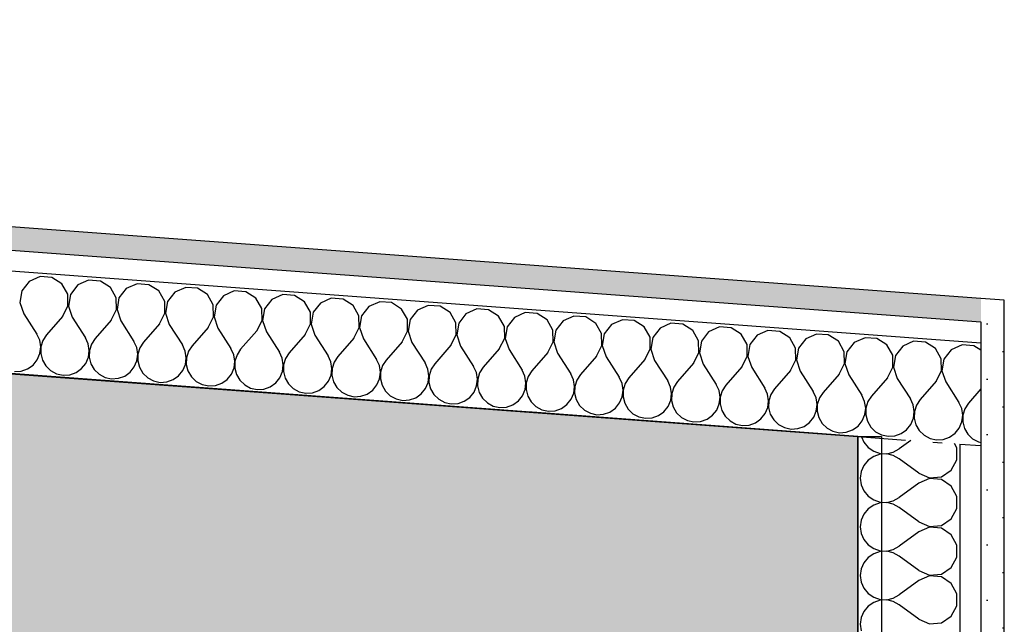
# Model space of a CAD drawing. Extents: x -12025 to 39812, y -28775 to 12.
# Tile 88 of 90: x 30685 to 32227, y -3675 to -2728. Entities that reach past the tile are written whole.
import ezdxf

# ---------------------------------------------------------------- set-up
doc = ezdxf.new("R2010")
doc.units = 0
doc.header["$MEASUREMENT"] = 0
doc.linetypes.add('Čerchovaná S', pattern=[175, 75, -42.5, 15, -42.5])
doc.layers.add('OÚ Dukovany půdorys podklad 1NP', color=7, linetype='Continuous')
pattern_1 = [(0, (0, 0), (0, 86.60254), [0, -50]), (0, (25, 43.3), (0, 86.60254), [0, -50])]

msp = doc.modelspace()

# ---------------------------------------------------------------- hatches: boundary and pattern name
at = {"layer": 'OÚ Dukovany půdorys podklad 1NP', "linetype": 'Continuous'}
h = msp.add_hatch(dxfattribs=at)
h.set_pattern_fill('OMÍTKA_01', color=21, style=0, pattern_type=2)
h.set_pattern_definition(pattern_1)
edge = h.paths.add_edge_path()
edge.add_spline(control_points=[(26292.6, -2728.3), (26292.6, -2728.3), (26289.7, -2764.7), (26289.7, -2764.7)], knot_values=[0, 0, 0, 0, 1, 1, 1, 1], degree=3, periodic=0)
edge.add_spline(control_points=[(26289.7, -2764.7), (26289.7, -2764.7), (32190.2, -3201.5), (32190.2, -3201.5)], knot_values=[0, 0, 0, 0, 1, 1, 1, 1], degree=3, periodic=0)
edge.add_spline(control_points=[(32190.2, -3201.5), (32190.2, -3201.5), (32190.2, -3164.8), (32190.2, -3164.8)], knot_values=[0, 0, 0, 0, 1, 1, 1, 1], degree=3, periodic=0)
edge.add_spline(control_points=[(32190.2, -3164.8), (32190.2, -3164.8), (26292.6, -2728.3), (26292.6, -2728.3)], knot_values=[0, 0, 0, 0, 1, 1, 1, 1], degree=3, periodic=0)
edge.add_spline(control_points=[(26292.6, -2728.3), (26292.6, -2728.3), (26292.6, -2728.3), (26292.6, -2728.3)], knot_values=[0, 0, 0, 0, 1, 1, 1, 1], degree=3, periodic=0)
h = msp.add_hatch(dxfattribs=at)
h.set_pattern_fill('OMÍTKA_01', color=21, style=0, pattern_type=2)
h.set_pattern_definition(pattern_1)
edge = h.paths.add_edge_path()
edge.add_spline(control_points=[(32190.2, -3164.8), (32190.2, -3164.8), (32190.2, -3201.5), (32190.2, -3201.5)], knot_values=[0, 0, 0, 0, 1, 1, 1, 1], degree=3, periodic=0)
edge.add_spline(control_points=[(32190.2, -3201.5), (32190.2, -3201.5), (32226.8, -3167.5), (32226.8, -3167.5)], knot_values=[0, 0, 0, 0, 1, 1, 1, 1], degree=3, periodic=0)
edge.add_spline(control_points=[(32226.8, -3167.5), (32226.8, -3167.5), (32190.2, -3164.8), (32190.2, -3164.8)], knot_values=[0, 0, 0, 0, 1, 1, 1, 1], degree=3, periodic=0)
edge.add_spline(control_points=[(32190.2, -3164.8), (32190.2, -3164.8), (32190.2, -3164.8), (32190.2, -3164.8)], knot_values=[0, 0, 0, 0, 1, 1, 1, 1], degree=3, periodic=0)
h = msp.add_hatch(dxfattribs=at)
h.set_pattern_fill('OMÍTKA_01', color=21, style=0, pattern_type=2)
h.set_pattern_definition(pattern_1)
edge = h.paths.add_edge_path()
edge.add_spline(control_points=[(32190.2, -3201.5), (32190.2, -3201.5), (32226.8, -3204.2), (32226.8, -3204.2)], knot_values=[0, 0, 0, 0, 1, 1, 1, 1], degree=3, periodic=0)
edge.add_spline(control_points=[(32226.8, -3204.2), (32226.8, -3204.2), (32226.8, -3167.5), (32226.8, -3167.5)], knot_values=[0, 0, 0, 0, 1, 1, 1, 1], degree=3, periodic=0)
edge.add_spline(control_points=[(32226.8, -3167.5), (32226.8, -3167.5), (32190.2, -3201.5), (32190.2, -3201.5)], knot_values=[0, 0, 0, 0, 1, 1, 1, 1], degree=3, periodic=0)
edge.add_spline(control_points=[(32190.2, -3201.5), (32190.2, -3201.5), (32190.2, -3201.5), (32190.2, -3201.5)], knot_values=[0, 0, 0, 0, 1, 1, 1, 1], degree=3, periodic=0)
h = msp.add_hatch(dxfattribs=at)
h.set_pattern_fill('OMÍTKA_01', color=21, style=0, pattern_type=2)
h.set_pattern_definition(pattern_1)
edge = h.paths.add_edge_path()
edge.add_spline(control_points=[(32190.2, -3201.5), (32190.2, -3201.5), (32190.2, -4641.1), (32190.2, -4641.1)], knot_values=[0, 0, 0, 0, 1, 1, 1, 1], degree=3, periodic=0)
edge.add_spline(control_points=[(32190.2, -4641.1), (32190.2, -4641.1), (32226.8, -4641.1), (32226.8, -4641.1)], knot_values=[0, 0, 0, 0, 1, 1, 1, 1], degree=3, periodic=0)
edge.add_spline(control_points=[(32226.8, -4641.1), (32226.8, -4641.1), (32226.8, -3204.2), (32226.8, -3204.2)], knot_values=[0, 0, 0, 0, 1, 1, 1, 1], degree=3, periodic=0)
edge.add_spline(control_points=[(32226.8, -3204.2), (32226.8, -3204.2), (32190.2, -3201.5), (32190.2, -3201.5)], knot_values=[0, 0, 0, 0, 1, 1, 1, 1], degree=3, periodic=0)
edge.add_spline(control_points=[(32190.2, -3201.5), (32190.2, -3201.5), (32190.2, -3201.5), (32190.2, -3201.5)], knot_values=[0, 0, 0, 0, 1, 1, 1, 1], degree=3, periodic=0)

# ---------------------------------------------------------------- linework, layer by layer
at = {"layer": 'OÚ Dukovany půdorys podklad 1NP', "color": 1, "linetype": 'Continuous'}
for p, q in [((32190.2, -3164.8), (26292.6, -2728.3)), ((32190.2, -3234.6), (25979.6, -2774.8)), ((26289.7, -2764.7), (32190.2, -3201.5)), ((25966.8, -2934.3), (31997.5, -3380.7)), ((32226.8, -3167.5), (32190.2, -3164.8)), ((32226.8, -4641.1), (32226.8, -3167.5)), ((32190.2, -3201.5), (32190.2, -4641.1)), ((31997.5, -3380.7), (31997.5, -4111.5)), ((32157.2, -3392.6), (32190.2, -3395)), ((32157.5, -4641.1), (32157.5, -3392.6))]:
    msp.add_line(p, q, dxfattribs=at)
at = {"layer": 'OÚ Dukovany půdorys podklad 1NP', "color": 7, "linetype": 'Continuous'}
for p, q in [((31997.5, -3380.7), (26370.7, -2963.7)), ((31997.7, -3989.8), (31997.5, -3380.7))]:
    msp.add_line(p, q, dxfattribs=at)
at = {"layer": 'OÚ Dukovany půdorys podklad 1NP', "color": 21, "linetype": 'Continuous'}
for p, q in [((30700, -3138), (30688.7, -3152.7)), ((30717, -3130.5), (30700, -3138)), ((30735.5, -3131.8), (30717, -3130.5)), ((30751.2, -3141.8), (30735.5, -3131.8)), ((30760.3, -3158), (30751.2, -3141.8)), ((30776, -3143.6), (30764.6, -3158.3)), ((30793, -3136.1), (30776, -3143.6)), ((30811.5, -3137.5), (30793, -3136.1)), ((30827.2, -3147.4), (30811.5, -3137.5)), ((30869, -3141.7), (30852, -3149.3)), ((30887.5, -3143.1), (30869, -3141.7)), ((30903.1, -3153), (30887.5, -3143.1)), ((30688.7, -3152.7), (30685.5, -3171)), ((30760.7, -3176.5), (30760.3, -3158)), ((30764.6, -3158.3), (30761.5, -3176.6)), ((30836.3, -3163.6), (30827.2, -3147.4)), ((30852, -3149.3), (30840.6, -3163.9)), ((30912.2, -3169.2), (30903.1, -3153)), ((30928, -3154.9), (30916.6, -3169.5)), ((30945, -3147.3), (30928, -3154.9)), ((30963.5, -3148.7), (30945, -3147.3)), ((30979.1, -3158.7), (30963.5, -3148.7)), ((30988.2, -3174.8), (30979.1, -3158.7)), ((31020.9, -3153), (31004, -3160.5)), ((31039.4, -3154.3), (31020.9, -3153)), ((31055.1, -3164.3), (31039.4, -3154.3)), ((31096.9, -3158.6), (31080, -3166.1)), ((31115.4, -3160), (31096.9, -3158.6)), ((31131.1, -3169.9), (31115.4, -3160)), ((30685.5, -3171), (30691.4, -3188.5)), ((30836.6, -3182.1), (30836.3, -3163.6)), ((30840.6, -3163.9), (30837.5, -3182.2)), ((30912.6, -3187.8), (30912.2, -3169.2)), ((30916.6, -3169.5), (30913.5, -3187.8)), ((30988.6, -3193.4), (30988.2, -3174.8)), ((30992.6, -3175.2), (30989.5, -3193.5)), ((31004, -3160.5), (30992.6, -3175.2)), ((31064.2, -3180.5), (31055.1, -3164.3)), ((31080, -3166.1), (31068.6, -3180.8)), ((31140.2, -3186.1), (31131.1, -3169.9)), ((31155.9, -3171.8), (31144.6, -3186.4)), ((31172.9, -3164.2), (31155.9, -3171.8)), ((31191.4, -3165.6), (31172.9, -3164.2)), ((31207.1, -3175.5), (31191.4, -3165.6)), ((31216.2, -3191.7), (31207.1, -3175.5)), ((31248.9, -3169.8), (31231.9, -3177.4)), ((31267.4, -3171.2), (31248.9, -3169.8)), ((31283.1, -3181.2), (31267.4, -3171.2)), ((31324.9, -3175.5), (31307.9, -3183)), ((31343.4, -3176.8), (31324.9, -3175.5)), ((30691.4, -3188.5), (30712, -3220.6)), ((30752.2, -3193), (30760.7, -3176.5)), ((30761.5, -3176.6), (30767.4, -3194.2)), ((30828.2, -3198.7), (30836.6, -3182.1)), ((30837.5, -3182.2), (30843.4, -3199.8)), ((30904.2, -3204.3), (30912.6, -3187.8)), ((30913.5, -3187.8), (30919.4, -3205.4)), ((31064.6, -3199), (31064.2, -3180.5)), ((31068.6, -3180.8), (31065.5, -3199.1)), ((31140.6, -3204.6), (31140.2, -3186.1)), ((31144.6, -3186.4), (31141.4, -3204.7)), ((31231.9, -3177.4), (31220.5, -3192)), ((31292.2, -3197.3), (31283.1, -3181.2)), ((31307.9, -3183), (31296.5, -3197.7)), ((31359, -3186.8), (31343.4, -3176.8)), ((31368.1, -3203), (31359, -3186.8)), ((31383.9, -3188.6), (31372.5, -3203.3)), ((31400.8, -3181.1), (31383.9, -3188.6)), ((31419.4, -3182.5), (31400.8, -3181.1)), ((31435, -3192.4), (31419.4, -3182.5)), ((31476.8, -3186.7), (31459.9, -3194.3)), ((31495.3, -3188.1), (31476.8, -3186.7)), ((31511, -3198), (31495.3, -3188.1)), ((30752.2, -3193), (30727.2, -3221.8)), ((30767.4, -3194.2), (30788, -3226.3)), ((30828.2, -3198.7), (30803.2, -3227.4)), ((30843.4, -3199.8), (30864, -3231.9)), ((30904.2, -3204.3), (30879.2, -3233)), ((30919.4, -3205.4), (30939.9, -3237.5)), ((30980.2, -3209.9), (30988.6, -3193.4)), ((30989.5, -3193.5), (30995.4, -3211)), ((31056.2, -3215.5), (31064.6, -3199)), ((31065.5, -3199.1), (31071.4, -3216.7)), ((31132.1, -3221.2), (31140.6, -3204.6)), ((31141.4, -3204.7), (31147.3, -3222.3)), ((31216.6, -3210.3), (31216.2, -3191.7)), ((31220.5, -3192), (31217.4, -3210.3)), ((31292.5, -3215.9), (31292.2, -3197.3)), ((31296.5, -3197.7), (31293.4, -3216)), ((31368.5, -3221.5), (31368.1, -3203)), ((31372.5, -3203.3), (31369.4, -3221.6)), ((31444.1, -3208.6), (31435, -3192.4)), ((31459.9, -3194.3), (31448.5, -3208.9)), ((31520.1, -3214.2), (31511, -3198)), ((31535.9, -3199.9), (31524.5, -3214.5)), ((31552.8, -3192.3), (31535.9, -3199.9)), ((31571.3, -3193.7), (31552.8, -3192.3)), ((31587, -3203.7), (31571.3, -3193.7)), ((31596.1, -3219.8), (31587, -3203.7)), ((31611.8, -3205.5), (31600.5, -3220.2)), ((31628.8, -3198), (31611.8, -3205.5)), ((31647.3, -3199.3), (31628.8, -3198)), ((31663, -3209.3), (31647.3, -3199.3)), ((31704.8, -3203.6), (31687.8, -3211.1)), ((31723.3, -3205), (31704.8, -3203.6)), ((31738.9, -3214.9), (31723.3, -3205)), ((30716.4, -3230.2), (30712, -3220.6)), ((30727.2, -3221.8), (30721.4, -3230.6)), ((30980.2, -3209.9), (30955.1, -3238.6)), ((30995.4, -3211), (31015.9, -3243.1)), ((31056.2, -3215.5), (31031.1, -3244.3)), ((31071.4, -3216.7), (31091.9, -3248.8)), ((31132.1, -3221.2), (31107.1, -3249.9)), ((31208.1, -3226.8), (31216.6, -3210.3)), ((31217.4, -3210.3), (31223.3, -3227.9)), ((31284.1, -3232.4), (31292.5, -3215.9)), ((31293.4, -3216), (31299.3, -3233.5)), ((31360.1, -3238), (31368.5, -3221.5)), ((31369.4, -3221.6), (31375.3, -3239.2)), ((31444.5, -3227.1), (31444.1, -3208.6)), ((31448.5, -3208.9), (31445.4, -3227.2)), ((31520.5, -3232.8), (31520.1, -3214.2)), ((31524.5, -3214.5), (31521.4, -3232.8)), ((31596.5, -3238.4), (31596.1, -3219.8)), ((31600.5, -3220.2), (31597.3, -3238.4)), ((31672.1, -3225.5), (31663, -3209.3)), ((31687.8, -3211.1), (31676.4, -3225.8)), ((31748.1, -3231.1), (31738.9, -3214.9)), ((31763.8, -3216.8), (31752.4, -3231.4)), ((31780.8, -3209.2), (31763.8, -3216.8)), ((31799.3, -3210.6), (31780.8, -3209.2)), ((31814.9, -3220.5), (31799.3, -3210.6)), ((31824, -3236.7), (31814.9, -3220.5)), ((31856.7, -3214.8), (31839.8, -3222.4)), ((31875.2, -3216.2), (31856.7, -3214.8)), ((31890.9, -3226.2), (31875.2, -3216.2)), ((31932.7, -3220.5), (31915.8, -3228)), ((31951.2, -3221.8), (31932.7, -3220.5)), ((31966.9, -3231.8), (31951.2, -3221.8)), ((30718, -3240.6), (30716.4, -3230.2)), ((30721.4, -3230.6), (30718.3, -3240.6)), ((30792.4, -3235.8), (30788, -3226.3)), ((30794, -3246.2), (30792.4, -3235.8)), ((30797.4, -3236.2), (30794.3, -3246.2)), ((30803.2, -3227.4), (30797.4, -3236.2)), ((30868.4, -3241.4), (30864, -3231.9)), ((30879.2, -3233), (30873.4, -3241.8)), ((31147.3, -3222.3), (31167.9, -3254.4)), ((31208.1, -3226.8), (31183.1, -3255.5)), ((31223.3, -3227.9), (31243.9, -3260)), ((31284.1, -3232.4), (31259.1, -3261.1)), ((31299.3, -3233.5), (31319.9, -3265.6)), ((31436.1, -3243.7), (31444.5, -3227.1)), ((31445.4, -3227.2), (31451.3, -3244.8)), ((31512.1, -3249.3), (31520.5, -3232.8)), ((31521.4, -3232.8), (31527.3, -3250.4)), ((31672.5, -3244), (31672.1, -3225.5)), ((31676.4, -3225.8), (31673.3, -3244.1)), ((31748.4, -3249.6), (31748.1, -3231.1)), ((31752.4, -3231.4), (31749.3, -3249.7)), ((31824.4, -3255.3), (31824, -3236.7)), ((31828.4, -3237), (31825.3, -3255.3)), ((31839.8, -3222.4), (31828.4, -3237)), ((31900, -3242.3), (31890.9, -3226.2)), ((31915.8, -3228), (31904.4, -3242.7)), ((31976, -3248), (31966.9, -3231.8)), ((31991.7, -3233.6), (31980.4, -3248.3)), ((32008.7, -3226.1), (31991.7, -3233.6)), ((32027.2, -3227.5), (32008.7, -3226.1)), ((32042.9, -3237.4), (32027.2, -3227.5)), ((32052, -3253.6), (32042.9, -3237.4)), ((32084.7, -3231.7), (32067.7, -3239.2)), ((32103.2, -3233.1), (32084.7, -3231.7)), ((32118.9, -3243), (32103.2, -3233.1)), ((32160.7, -3237.3), (32143.7, -3244.9)), ((32179.2, -3238.7), (32160.7, -3237.3)), ((30712.6, -3260.7), (30716.7, -3251)), ((30716.7, -3251), (30718, -3240.6)), ((30718.3, -3240.6), (30718, -3251.1)), ((30718, -3251.1), (30720.7, -3261.3)), ((30792.7, -3256.6), (30794, -3246.2)), ((30794.3, -3246.2), (30794, -3256.7)), ((30870, -3251.8), (30868.4, -3241.4)), ((30868.7, -3262.2), (30870, -3251.8)), ((30870.3, -3251.8), (30870, -3262.3)), ((30873.4, -3241.8), (30870.3, -3251.8)), ((30944.3, -3247.1), (30939.9, -3237.5)), ((30946, -3257.4), (30944.3, -3247.1)), ((30949.4, -3247.4), (30946.3, -3257.5)), ((30955.1, -3238.6), (30949.4, -3247.4)), ((31020.3, -3252.7), (31015.9, -3243.1)), ((31021.9, -3263.1), (31020.3, -3252.7)), ((31031.1, -3244.3), (31025.4, -3253)), ((31096.3, -3258.3), (31091.9, -3248.8)), ((31107.1, -3249.9), (31101.4, -3258.7)), ((31360.1, -3238), (31335.1, -3266.8)), ((31375.3, -3239.2), (31395.8, -3271.2)), ((31436.1, -3243.7), (31411, -3272.4)), ((31451.3, -3244.8), (31471.8, -3276.9)), ((31512.1, -3249.3), (31487, -3278)), ((31527.3, -3250.4), (31547.8, -3282.5)), ((31588, -3254.9), (31596.5, -3238.4)), ((31597.3, -3238.4), (31603.2, -3256)), ((31664, -3260.5), (31672.5, -3244)), ((31673.3, -3244.1), (31679.2, -3261.7)), ((31740, -3266.2), (31748.4, -3249.6)), ((31749.3, -3249.7), (31755.2, -3267.3)), ((31900.4, -3260.9), (31900, -3242.3)), ((31904.4, -3242.7), (31901.3, -3260.9)), ((31976.4, -3266.5), (31976, -3248)), ((31980.4, -3248.3), (31977.3, -3266.6)), ((32067.7, -3239.2), (32056.3, -3253.9)), ((32128, -3259.2), (32118.9, -3243)), ((32143.7, -3244.9), (32132.3, -3259.5)), ((32190.2, -3245.7), (32179.2, -3238.7)), ((30706.1, -3268.9), (30712.6, -3260.7)), ((30720.7, -3261.3), (30726, -3270.4)), ((30782, -3274.5), (30788.6, -3266.3)), ((30788.6, -3266.3), (30792.7, -3256.6)), ((30794, -3256.7), (30796.6, -3266.9)), ((30796.6, -3266.9), (30801.9, -3276)), ((30864.6, -3271.9), (30868.7, -3262.2)), ((30870, -3262.3), (30872.6, -3272.5)), ((30940.6, -3277.6), (30944.7, -3267.9)), ((30944.7, -3267.9), (30946, -3257.4)), ((30946.3, -3257.5), (30946, -3268)), ((30946, -3268), (30948.6, -3278.1)), ((31020.7, -3273.5), (31021.9, -3263.1)), ((31022.2, -3263.1), (31022, -3273.6)), ((31025.4, -3253), (31022.2, -3263.1)), ((31097.9, -3268.7), (31096.3, -3258.3)), ((31101.4, -3258.7), (31098.2, -3268.7)), ((31172.3, -3263.9), (31167.9, -3254.4)), ((31173.9, -3274.3), (31172.3, -3263.9)), ((31177.3, -3264.3), (31174.2, -3274.3)), ((31183.1, -3255.5), (31177.3, -3264.3)), ((31248.3, -3269.5), (31243.9, -3260)), ((31259.1, -3261.1), (31253.3, -3269.9)), ((31324.2, -3275.2), (31319.9, -3265.6)), ((31335.1, -3266.8), (31329.3, -3275.5)), ((31588, -3254.9), (31563, -3283.6)), ((31603.2, -3256), (31623.8, -3288.1)), ((31664, -3260.5), (31639, -3289.2)), ((31679.2, -3261.7), (31699.8, -3293.7)), ((31740, -3266.2), (31715, -3294.9)), ((31755.2, -3267.3), (31775.8, -3299.4)), ((31816, -3271.8), (31824.4, -3255.3)), ((31825.3, -3255.3), (31831.2, -3272.9)), ((31892, -3277.4), (31900.4, -3260.9)), ((31901.3, -3260.9), (31907.2, -3278.5)), ((31968, -3283), (31976.4, -3266.5)), ((31977.3, -3266.6), (31983.2, -3284.2)), ((32052.4, -3272.1), (32052, -3253.6)), ((32056.3, -3253.9), (32053.2, -3272.2)), ((32128.3, -3277.8), (32128, -3259.2)), ((32132.3, -3259.5), (32129.2, -3277.8)), ((30677.1, -3279.2), (30687.6, -3278.5)), ((30687.6, -3278.5), (30697.5, -3275)), ((30697.5, -3275), (30706.1, -3268.9)), ((30726, -3270.4), (30733.5, -3277.6)), ((30733.5, -3277.6), (30742.8, -3282.6)), ((30742.8, -3282.6), (30753.1, -3284.8)), ((30763.6, -3284.1), (30773.5, -3280.6)), ((30773.5, -3280.6), (30782, -3274.5)), ((30801.9, -3276), (30809.5, -3283.3)), ((30809.5, -3283.3), (30818.8, -3288.2)), ((30849.5, -3286.2), (30858, -3280.1)), ((30858, -3280.1), (30864.6, -3271.9)), ((30872.6, -3272.5), (30877.9, -3281.6)), ((30877.9, -3281.6), (30885.5, -3288.9)), ((30934, -3285.8), (30940.6, -3277.6)), ((30948.6, -3278.1), (30953.9, -3287.2)), ((31010, -3291.4), (31016.6, -3283.2)), ((31016.6, -3283.2), (31020.7, -3273.5)), ((31022, -3273.6), (31024.6, -3283.8)), ((31092.5, -3288.8), (31096.6, -3279.1)), ((31096.6, -3279.1), (31097.9, -3268.7)), ((31098.2, -3268.7), (31098, -3279.2)), ((31098, -3279.2), (31100.6, -3289.4)), ((31172.6, -3284.7), (31173.9, -3274.3)), ((31174.2, -3274.3), (31173.9, -3284.8)), ((31249.9, -3279.9), (31248.3, -3269.5)), ((31248.6, -3290.4), (31249.9, -3279.9)), ((31250.2, -3280), (31249.9, -3290.5)), ((31253.3, -3269.9), (31250.2, -3280)), ((31325.9, -3285.6), (31324.2, -3275.2)), ((31329.3, -3275.5), (31326.2, -3285.6)), ((31400.2, -3280.8), (31395.8, -3271.2)), ((31401.8, -3291.2), (31400.2, -3280.8)), ((31405.3, -3281.2), (31402.2, -3291.2)), ((31411, -3272.4), (31405.3, -3281.2)), ((31476.2, -3286.4), (31471.8, -3276.9)), ((31487, -3278), (31481.3, -3286.8)), ((31552.2, -3292), (31547.8, -3282.5)), ((31563, -3283.6), (31557.2, -3292.4)), ((31816, -3271.8), (31790.9, -3300.5)), ((31831.2, -3272.9), (31851.7, -3305)), ((31892, -3277.4), (31866.9, -3306.1)), ((31907.2, -3278.5), (31927.7, -3310.6)), ((31968, -3283), (31942.9, -3311.7)), ((32043.9, -3288.7), (32052.4, -3272.1)), ((32053.2, -3272.2), (32059.1, -3289.8)), ((32119.9, -3294.3), (32128.3, -3277.8)), ((32129.2, -3277.8), (32135.1, -3295.4)), ((30753.1, -3284.8), (30763.6, -3284.1)), ((30818.8, -3288.2), (30829.1, -3290.4)), ((30829.1, -3290.4), (30839.6, -3289.7)), ((30839.6, -3289.7), (30849.5, -3286.2)), ((30885.5, -3288.9), (30894.8, -3293.8)), ((30894.8, -3293.8), (30905, -3296)), ((30905, -3296), (30915.5, -3295.4)), ((30915.5, -3295.4), (30925.4, -3291.8)), ((30925.4, -3291.8), (30934, -3285.8)), ((30953.9, -3287.2), (30961.5, -3294.5)), ((30961.5, -3294.5), (30970.8, -3299.4)), ((30991.5, -3301), (31001.4, -3297.5)), ((31001.4, -3297.5), (31010, -3291.4)), ((31024.6, -3283.8), (31029.9, -3292.8)), ((31029.9, -3292.8), (31037.5, -3300.1)), ((31077.4, -3303.1), (31086, -3297)), ((31086, -3297), (31092.5, -3288.8)), ((31100.6, -3289.4), (31105.9, -3298.5)), ((31105.9, -3298.5), (31113.4, -3305.8)), ((31162, -3302.6), (31168.5, -3294.4)), ((31168.5, -3294.4), (31172.6, -3284.7)), ((31173.9, -3284.8), (31176.6, -3295)), ((31176.6, -3295), (31181.9, -3304.1)), ((31244.5, -3300.1), (31248.6, -3290.4)), ((31249.9, -3290.5), (31252.5, -3300.6)), ((31320.5, -3305.7), (31324.6, -3296)), ((31324.6, -3296), (31325.9, -3285.6)), ((31326.2, -3285.6), (31325.9, -3296.1)), ((31325.9, -3296.1), (31328.5, -3306.3)), ((31400.6, -3301.6), (31401.8, -3291.2)), ((31402.2, -3291.2), (31401.9, -3301.7)), ((31477.8, -3296.8), (31476.2, -3286.4)), ((31476.5, -3307.2), (31477.8, -3296.8)), ((31478.1, -3296.8), (31477.9, -3307.3)), ((31481.3, -3286.8), (31478.1, -3296.8)), ((31553.8, -3302.4), (31552.2, -3292)), ((31557.2, -3292.4), (31554.1, -3302.5)), ((31628.2, -3297.7), (31623.8, -3288.1)), ((31629.8, -3308.1), (31628.2, -3297.7)), ((31633.2, -3298), (31630.1, -3308.1)), ((31639, -3289.2), (31633.2, -3298)), ((31704.2, -3303.3), (31699.8, -3293.7)), ((31715, -3294.9), (31709.2, -3303.7)), ((31983.2, -3284.2), (32003.7, -3316.2)), ((32043.9, -3288.7), (32018.9, -3317.4)), ((32059.1, -3289.8), (32079.7, -3321.9)), ((32119.9, -3294.3), (32094.9, -3323)), ((32135.1, -3295.4), (32155.7, -3327.5)), ((30970.8, -3299.4), (30981, -3301.7)), ((30981, -3301.7), (30991.5, -3301)), ((31037.5, -3300.1), (31046.7, -3305.1)), ((31046.7, -3305.1), (31057, -3307.3)), ((31057, -3307.3), (31067.5, -3306.6)), ((31067.5, -3306.6), (31077.4, -3303.1)), ((31113.4, -3305.8), (31122.7, -3310.7)), ((31122.7, -3310.7), (31133, -3312.9)), ((31133, -3312.9), (31143.5, -3312.2)), ((31143.5, -3312.2), (31153.4, -3308.7)), ((31153.4, -3308.7), (31162, -3302.6)), ((31181.9, -3304.1), (31189.4, -3311.4)), ((31189.4, -3311.4), (31198.7, -3316.3)), ((31219.5, -3317.9), (31229.4, -3314.3)), ((31229.4, -3314.3), (31237.9, -3308.3)), ((31237.9, -3308.3), (31244.5, -3300.1)), ((31252.5, -3300.6), (31257.8, -3309.7)), ((31257.8, -3309.7), (31265.4, -3317)), ((31305.4, -3320), (31313.9, -3313.9)), ((31313.9, -3313.9), (31320.5, -3305.7)), ((31328.5, -3306.3), (31333.8, -3315.3)), ((31389.9, -3319.5), (31396.5, -3311.3)), ((31396.5, -3311.3), (31400.6, -3301.6)), ((31401.9, -3301.7), (31404.5, -3311.9)), ((31404.5, -3311.9), (31409.8, -3321)), ((31472.5, -3316.9), (31476.5, -3307.2)), ((31477.9, -3307.3), (31480.5, -3317.5)), ((31548.4, -3322.5), (31552.5, -3312.9)), ((31552.5, -3312.9), (31553.8, -3302.4)), ((31554.1, -3302.5), (31553.9, -3313)), ((31553.9, -3313), (31556.5, -3323.1)), ((31628.5, -3318.5), (31629.8, -3308.1)), ((31630.1, -3308.1), (31629.8, -3318.6)), ((31705.8, -3313.7), (31704.2, -3303.3)), ((31704.5, -3324.1), (31705.8, -3313.7)), ((31706.1, -3313.7), (31705.8, -3324.2)), ((31709.2, -3303.7), (31706.1, -3313.7)), ((31780.1, -3308.9), (31775.8, -3299.4)), ((31781.8, -3319.3), (31780.1, -3308.9)), ((31785.2, -3309.3), (31782.1, -3319.3)), ((31790.9, -3300.5), (31785.2, -3309.3)), ((31856.1, -3314.5), (31851.7, -3305)), ((31857.7, -3324.9), (31856.1, -3314.5)), ((31866.9, -3306.1), (31861.2, -3314.9)), ((31932.1, -3320.2), (31927.7, -3310.6)), ((31942.9, -3311.7), (31937.2, -3320.5)), ((32190.2, -3306.4), (32170.9, -3328.6)), ((31198.7, -3316.3), (31209, -3318.5)), ((31209, -3318.5), (31219.5, -3317.9)), ((31265.4, -3317), (31274.7, -3321.9)), ((31274.7, -3321.9), (31285, -3324.2)), ((31285, -3324.2), (31295.5, -3323.5)), ((31295.5, -3323.5), (31305.4, -3320)), ((31333.8, -3315.3), (31341.4, -3322.6)), ((31341.4, -3322.6), (31350.7, -3327.6)), ((31350.7, -3327.6), (31360.9, -3329.8)), ((31360.9, -3329.8), (31371.4, -3329.1)), ((31371.4, -3329.1), (31381.3, -3325.6)), ((31381.3, -3325.6), (31389.9, -3319.5)), ((31409.8, -3321), (31417.4, -3328.3)), ((31417.4, -3328.3), (31426.7, -3333.2)), ((31457.3, -3331.2), (31465.9, -3325.1)), ((31465.9, -3325.1), (31472.5, -3316.9)), ((31480.5, -3317.5), (31485.8, -3326.6)), ((31485.8, -3326.6), (31493.4, -3333.9)), ((31541.9, -3330.7), (31548.4, -3322.5)), ((31556.5, -3323.1), (31561.8, -3332.2)), ((31617.9, -3336.4), (31624.4, -3328.2)), ((31624.4, -3328.2), (31628.5, -3318.5)), ((31629.8, -3318.6), (31632.4, -3328.8)), ((31632.4, -3328.8), (31637.7, -3337.8)), ((31700.4, -3333.8), (31704.5, -3324.1)), ((31705.8, -3324.2), (31708.4, -3334.4)), ((31776.4, -3339.4), (31780.5, -3329.7)), ((31780.5, -3329.7), (31781.8, -3319.3)), ((31782.1, -3319.3), (31781.8, -3329.8)), ((31781.8, -3329.8), (31784.4, -3340)), ((31856.5, -3335.4), (31857.7, -3324.9)), ((31858, -3325), (31857.8, -3335.5)), ((31861.2, -3314.9), (31858, -3325)), ((31933.7, -3330.6), (31932.1, -3320.2)), ((31937.2, -3320.5), (31934, -3330.6)), ((32008.1, -3325.8), (32003.7, -3316.2)), ((32009.7, -3336.2), (32008.1, -3325.8)), ((32013.1, -3326.2), (32010, -3336.2)), ((32018.9, -3317.4), (32013.1, -3326.2)), ((32084.1, -3331.4), (32079.7, -3321.9)), ((32094.9, -3323), (32089.1, -3331.8)), ((32160.1, -3337), (32155.7, -3327.5)), ((32170.9, -3328.6), (32165.1, -3337.4)), ((31426.7, -3333.2), (31436.9, -3335.4)), ((31436.9, -3335.4), (31447.4, -3334.7)), ((31447.4, -3334.7), (31457.3, -3331.2)), ((31493.4, -3333.9), (31502.6, -3338.8)), ((31502.6, -3338.8), (31512.9, -3341)), ((31512.9, -3341), (31523.4, -3340.4)), ((31523.4, -3340.4), (31533.3, -3336.8)), ((31533.3, -3336.8), (31541.9, -3330.7)), ((31561.8, -3332.2), (31569.3, -3339.5)), ((31569.3, -3339.5), (31578.6, -3344.4)), ((31578.6, -3344.4), (31588.9, -3346.7)), ((31599.4, -3346), (31609.3, -3342.5)), ((31609.3, -3342.5), (31617.9, -3336.4)), ((31637.7, -3337.8), (31645.3, -3345.1)), ((31645.3, -3345.1), (31654.6, -3350.1)), ((31685.3, -3348.1), (31693.8, -3342)), ((31693.8, -3342), (31700.4, -3333.8)), ((31708.4, -3334.4), (31713.7, -3343.5)), ((31713.7, -3343.5), (31721.3, -3350.8)), ((31769.8, -3347.6), (31776.4, -3339.4)), ((31784.4, -3340), (31789.7, -3349.1)), ((31845.8, -3353.2), (31852.4, -3345)), ((31852.4, -3345), (31856.5, -3335.4)), ((31857.8, -3335.5), (31860.4, -3345.6)), ((31928.4, -3350.7), (31932.4, -3341)), ((31932.4, -3341), (31933.7, -3330.6)), ((31934, -3330.6), (31933.8, -3341.1)), ((31933.8, -3341.1), (31936.4, -3351.3)), ((32008.4, -3346.6), (32009.7, -3336.2)), ((32010, -3336.2), (32009.7, -3346.7)), ((32085.7, -3341.8), (32084.1, -3331.4)), ((32084.4, -3352.2), (32085.7, -3341.8)), ((32086, -3341.8), (32085.7, -3352.3)), ((32089.1, -3331.8), (32086, -3341.8)), ((32161.7, -3347.4), (32160.1, -3337)), ((32165.1, -3337.4), (32162, -3347.5)), ((31588.9, -3346.7), (31599.4, -3346)), ((31654.6, -3350.1), (31664.9, -3352.3)), ((31664.9, -3352.3), (31675.4, -3351.6)), ((31675.4, -3351.6), (31685.3, -3348.1)), ((31721.3, -3350.8), (31730.6, -3355.7)), ((31730.6, -3355.7), (31740.9, -3357.9)), ((31740.9, -3357.9), (31751.3, -3357.2)), ((31751.3, -3357.2), (31761.3, -3353.7)), ((31761.3, -3353.7), (31769.8, -3347.6)), ((31789.7, -3349.1), (31797.3, -3356.4)), ((31797.3, -3356.4), (31806.6, -3361.3)), ((31827.3, -3362.9), (31837.2, -3359.3)), ((31837.2, -3359.3), (31845.8, -3353.2)), ((31860.4, -3345.6), (31865.7, -3354.7)), ((31865.7, -3354.7), (31873.3, -3362)), ((31913.2, -3365), (31921.8, -3358.9)), ((31921.8, -3358.9), (31928.4, -3350.7)), ((31936.4, -3351.3), (31941.7, -3360.3)), ((31941.7, -3360.3), (31949.3, -3367.6)), ((31997.8, -3364.5), (32004.3, -3356.3)), ((32004.3, -3356.3), (32008.4, -3346.6)), ((32009.7, -3346.7), (32012.4, -3356.9)), ((32012.4, -3356.9), (32017.7, -3366)), ((32080.3, -3361.9), (32084.4, -3352.2)), ((32085.7, -3352.3), (32088.3, -3362.5)), ((32156.3, -3367.5), (32160.4, -3357.9)), ((32160.4, -3357.9), (32161.7, -3347.4)), ((32162, -3347.5), (32161.7, -3358)), ((32161.7, -3358), (32164.3, -3368.1)), ((31806.6, -3361.3), (31816.8, -3363.5)), ((31816.8, -3363.5), (31827.3, -3362.9)), ((31873.3, -3362), (31882.5, -3366.9)), ((31882.5, -3366.9), (31892.8, -3369.2)), ((31892.8, -3369.2), (31903.3, -3368.5)), ((31903.3, -3368.5), (31913.2, -3365)), ((31949.3, -3367.6), (31958.5, -3372.6)), ((31958.5, -3372.6), (31968.8, -3374.8)), ((31968.8, -3374.8), (31979.3, -3374.1)), ((31979.3, -3374.1), (31989.2, -3370.6)), ((31989.2, -3370.6), (31997.8, -3364.5)), ((32017.7, -3366), (32025.2, -3373.3)), ((32025.2, -3373.3), (32034.5, -3378.2)), ((32055.3, -3379.7), (32065.2, -3376.2)), ((32065.2, -3376.2), (32073.7, -3370.1)), ((32073.7, -3370.1), (32080.3, -3361.9)), ((32088.3, -3362.5), (32093.6, -3371.6)), ((32093.6, -3371.6), (32101.2, -3378.9)), ((32141.2, -3381.8), (32149.7, -3375.7)), ((32149.7, -3375.7), (32156.3, -3367.5)), ((32164.3, -3368.1), (32169.6, -3377.2)), ((32003.1, -3381.1), (32007, -3389.9)), ((32007, -3389.9), (32013.7, -3397.9)), ((32034.5, -3378.2), (32044.8, -3380.4)), ((32044.8, -3380.4), (32055.3, -3379.7)), ((32080.2, -3386.8), (32062.2, -3400.3)), ((32101.2, -3378.9), (32110.5, -3383.8)), ((32110.5, -3383.8), (32120.8, -3386)), ((32120.8, -3386), (32131.3, -3385.4)), ((32131.3, -3385.4), (32141.2, -3381.8)), ((32169.6, -3377.2), (32177.2, -3384.5)), ((32177.2, -3384.5), (32186.5, -3389.4)), ((32186.5, -3389.4), (32190.2, -3390.2)), ((32013.7, -3397.9), (32022.4, -3403.9)), ((32022.4, -3403.9), (32032.3, -3407.3)), ((32042.8, -3407.8), (32053, -3405.4)), ((32053, -3405.4), (32062.2, -3400.3)), ((32152.5, -3398.6), (32148.9, -3391.9)), ((32152.5, -3417.2), (32152.5, -3398.6)), ((32013.7, -3417.9), (32007, -3426)), ((32022.4, -3411.9), (32013.7, -3417.9)), ((32032.3, -3408.6), (32022.4, -3411.9)), ((32032.3, -3407.3), (32042.8, -3407.8)), ((32042.8, -3408.1), (32032.3, -3408.6)), ((32053, -3410.5), (32042.8, -3408.1)), ((32062.2, -3415.5), (32053, -3410.5)), ((32092.7, -3438.4), (32062.2, -3415.5)), ((32143.8, -3433.6), (32152.5, -3417.2)), ((32002.7, -3435.6), (32001.3, -3446)), ((32007, -3426), (32002.7, -3435.6)), ((32128.3, -3443.8), (32143.8, -3433.6)), ((32001.3, -3446), (32002.7, -3456.4)), ((32092.7, -3438.4), (32109.8, -3445.6)), ((32109.8, -3446.5), (32092.7, -3453.6)), ((32109.8, -3445.6), (32128.3, -3443.8)), ((32128.3, -3448.2), (32109.8, -3446.5)), ((32143.8, -3458.5), (32128.3, -3448.2)), ((32002.7, -3456.4), (32007, -3466)), ((32007, -3466), (32013.7, -3474.1)), ((32092.7, -3453.6), (32062.2, -3476.5)), ((32152.5, -3474.8), (32143.8, -3458.5)), ((32013.7, -3474.1), (32022.3, -3480.1)), ((32022.3, -3480.1), (32032.3, -3483.4)), ((32032.3, -3483.4), (32042.8, -3484)), ((32042.8, -3484), (32053, -3481.6)), ((32053, -3481.6), (32062.2, -3476.5)), ((32152.5, -3493.4), (32152.5, -3474.8)), ((32013.7, -3494.1), (32007, -3502.2)), ((32022.3, -3488.1), (32013.7, -3494.1)), ((32032.3, -3484.8), (32022.3, -3488.1)), ((32042.8, -3484.3), (32032.3, -3484.8)), ((32053, -3486.6), (32042.8, -3484.3)), ((32062.2, -3491.7), (32053, -3486.6)), ((32092.7, -3514.6), (32062.2, -3491.7)), ((32143.8, -3509.7), (32152.5, -3493.4)), ((32002.7, -3511.8), (32001.3, -3522.2)), ((32007, -3502.2), (32002.7, -3511.8)), ((32092.7, -3514.6), (32109.8, -3521.8)), ((32128.3, -3520), (32143.8, -3509.7)), ((32001.3, -3522.2), (32002.7, -3532.6)), ((32092.7, -3529.8), (32062.2, -3552.7)), ((32109.8, -3522.6), (32092.7, -3529.8)), ((32109.8, -3521.8), (32128.3, -3520)), ((32128.3, -3524.4), (32109.8, -3522.6)), ((32143.8, -3534.7), (32128.3, -3524.4)), ((32002.7, -3532.6), (32007, -3542.2)), ((32007, -3542.2), (32013.7, -3550.3)), ((32152.5, -3551), (32143.8, -3534.7)), ((32013.7, -3550.3), (32022.3, -3556.3)), ((32022.3, -3556.3), (32032.3, -3559.6)), ((32032.3, -3561), (32022.3, -3564.3)), ((32032.3, -3559.6), (32042.8, -3560.1)), ((32042.8, -3560.5), (32032.3, -3561)), ((32042.8, -3560.1), (32053, -3557.8)), ((32053, -3562.8), (32042.8, -3560.5)), ((32053, -3557.8), (32062.2, -3552.7)), ((32152.5, -3569.6), (32152.5, -3551)), ((32013.7, -3570.3), (32007, -3578.4)), ((32022.3, -3564.3), (32013.7, -3570.3)), ((32062.2, -3567.9), (32053, -3562.8)), ((32092.7, -3590.8), (32062.2, -3567.9)), ((32143.8, -3585.9), (32152.5, -3569.6)), ((32002.7, -3588), (32001.3, -3598.4)), ((32007, -3578.4), (32002.7, -3588)), ((32092.7, -3590.8), (32109.8, -3598)), ((32128.3, -3596.2), (32143.8, -3585.9)), ((32001.3, -3598.4), (32002.7, -3608.8)), ((32092.7, -3606), (32062.2, -3628.9)), ((32109.8, -3598.8), (32092.7, -3606)), ((32109.8, -3598), (32128.3, -3596.2)), ((32128.3, -3600.6), (32109.8, -3598.8)), ((32143.8, -3610.9), (32128.3, -3600.6)), ((32002.7, -3608.8), (32007, -3618.4)), ((32007, -3618.4), (32013.7, -3626.5)), ((32152.5, -3627.2), (32143.8, -3610.9)), ((32013.7, -3626.5), (32022.3, -3632.5)), ((32022.3, -3632.5), (32032.3, -3635.8)), ((32032.3, -3637.2), (32022.3, -3640.5)), ((32032.3, -3635.8), (32042.8, -3636.3)), ((32042.8, -3636.6), (32032.3, -3637.2)), ((32042.8, -3636.3), (32053, -3634)), ((32053, -3639), (32042.8, -3636.6)), ((32053, -3634), (32062.2, -3628.9)), ((32152.5, -3645.8), (32152.5, -3627.2)), ((32013.7, -3646.5), (32007, -3654.6)), ((32022.3, -3640.5), (32013.7, -3646.5)), ((32062.2, -3644.1), (32053, -3639)), ((32092.7, -3667), (32062.2, -3644.1)), ((32143.8, -3662.1), (32152.5, -3645.8)), ((32002.7, -3664.2), (32001.3, -3674.6)), ((32007, -3654.6), (32002.7, -3664.2)), ((32092.7, -3667), (32109.8, -3674.2)), ((32128.3, -3672.4), (32143.8, -3662.1)), ((32001.3, -3674.6), (32002.7, -3685)), ((32109.8, -3674.2), (32128.3, -3672.4))]:
    msp.add_line(p, q, dxfattribs=at)
at = {"layer": 'OÚ Dukovany půdorys podklad 1NP', "color": 142, "linetype": 'Continuous'}
msp.add_line((31997.5, -3380.7), (31480.5, -3342.4), dxfattribs=at)
at = {"layer": 'OÚ Dukovany půdorys podklad 1NP', "color": 8, "linetype": 'Continuous'}
for p, q in [((31997.2, -10380.5), (31997.2, -3380.7)), ((31997.2, -3380.7), (32034.5, -3380.7)), ((32034.5, -3380.7), (32034.5, -10380.5))]:
    msp.add_line(p, q, dxfattribs=at)
at = {"layer": 'OÚ Dukovany půdorys podklad 1NP', "color": 1, "linetype": 'Čerchovaná S'}
msp.add_line((31997.5, -3380.7), (32157.2, -3392.6), dxfattribs=at)
at = {"layer": 'OÚ Dukovany půdorys podklad 1NP', "color": 254, "linetype": 'Continuous'}
msp.add_solid([(31997.5, -3380.7), (26370.7, -2963.7), (31997.7, -3989.8), (26378.8, -3776.6)], dxfattribs=at)

doc.saveas('drawing.dxf')
